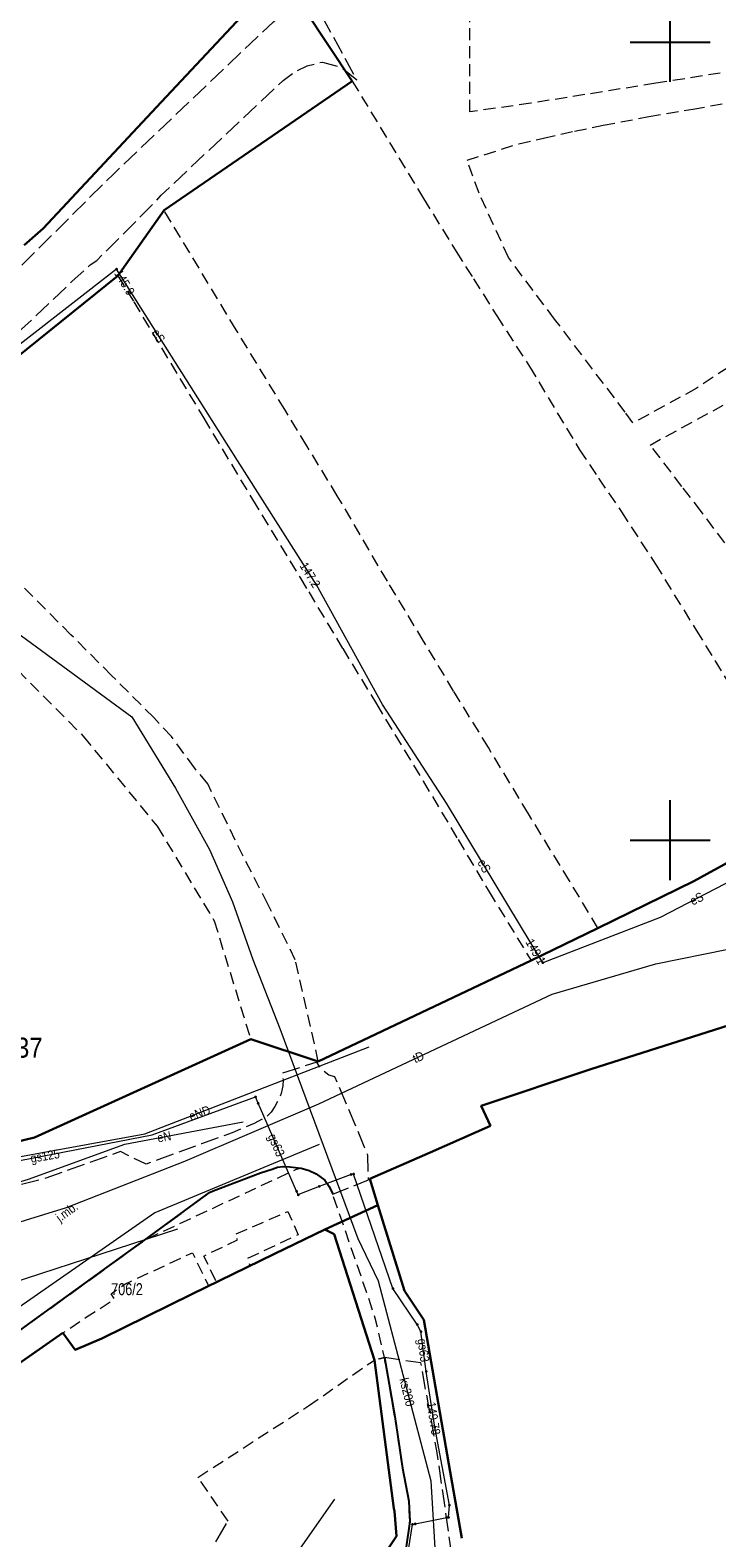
# Model space of a CAD drawing. Header units: metres. Extents: x 5548743 to 5556416, y 5707500 to 5714000.
# Tile 189 of 203: x 5554520 to 5554606, y 5710513 to 5710701. Entities that reach past the tile are written whole.
import ezdxf
from ezdxf.enums import TextEntityAlignment as Align

# ---------------------------------------------------------------- set-up
doc = ezdxf.new("R2010")
doc.units = ezdxf.units.M
doc.header["$MEASUREMENT"] = 0
for name, pattern in [('1.5_0.75', [2.25, 1.5, -0.75]), ('2.25_0.75', [3, 2.25, -0.75]), ('219-1000', [0])]:
    doc.linetypes.add(name, pattern=pattern)
doc.layers.get('0').update_dxf_attribs({"color": 2, "linetype": 'CONTINUOUS', "lineweight": 5})
for name, color, linetype in [('211-numer działki ewidencyjnej', 7, 'CONTINUOUS'), ('218-kontur użytku gruntowego', 7, 'CONTINUOUS'), ('219-działka ewidencyjna', 7, 'CONTINUOUS'), ('chodnik', 7, 'CONTINUOUS'), ('jezdnia', 7, 'CONTINUOUS'), ('jezdnia-Atr17', 7, 'CONTINUOUS'), ('krawężnik', 7, 'CONTINUOUS'), ('Podstawowa osnowa wysokościowa bazowa-Atr103', 7, 'CONTINUOUS'), ('przewód elektroenergetyczny podziemny', 7, 'CONTINUOUS'), ('przewód elektroenergetyczny podziemny-Atr1', 7, 'CONTINUOUS'), ('przewód gazowy', 7, 'CONTINUOUS'), ('przewód gazowy-Atr1', 7, 'CONTINUOUS'), ('przewód kanalizacyjny', 7, 'CONTINUOUS'), ('przewód kanalizacyjny-Atr1', 7, 'CONTINUOUS'), ('przewód telekomunikacyjny podziemny', 7, 'CONTINUOUS'), ('przewód telekomunikacyjny podziemny-Atr1', 7, 'CONTINUOUS'), ('przewód wodociągowy', 7, 'CONTINUOUS'), ('rzedna', 7, 'CONTINUOUS'), ('rzedna-Atr2', 7, 'CONTINUOUS'), ('Wstawianie ramki sekcyjnej z opisem', 7, 'CONTINUOUS')]:
    doc.layers.add(name, color=color, linetype=linetype)
doc.styles.get("Standard").update_dxf_attribs({"font": 'Working1250', "width": 0.75})

# ---------------------------------------------------------------- blocks, each defined once
blk = doc.blocks.new('PW01')
at = {"linetype": 'Continuous', "lineweight": 13}
h = blk.add_hatch(color=0, dxfattribs=at)
edge = h.paths.add_edge_path()
edge.add_arc((0, 0), 0.18, 0, 360)
blk = doc.blocks.new('RAMKA1000K')
at = {"color": 0}
for p, q in [((200, 195), (200, 205)), ((195, 200), (205, 200)), ((200, 95), (200, 105)), ((195, 100), (205, 100))]:
    blk.add_line(p, q, dxfattribs=at)

msp = doc.modelspace()

# ---------------------------------------------------------------- linework, layer by layer
at = {"layer": '218-kontur użytku gruntowego', "color": 70, "linetype": '1.5_0.75', "lineweight": 18, "flags": 128}
for points in [[(5554551.26, 5710708.56), (5554535.63, 5710691.83)], [(5554574.89, 5710691.25), (5554574.92, 5710703.89)], [(5554610.71, 5710696.81), (5554598.18, 5710694.84)], [(5554536.59, 5710678.92), (5554560.18, 5710695.12)], [(5554560.18, 5710695.12), (5554569.11, 5710680.39)], [(5554598.18, 5710694.84), (5554582.56, 5710692.34)], [(5554535.63, 5710691.83), (5554521.45, 5710676.63)], [(5554582.56, 5710692.34), (5554574.89, 5710691.25)], [(5554602.82, 5710691.6), (5554606.84, 5710692.32)], [(5554591.59, 5710689.57), (5554597.32, 5710690.67)], [(5554597.32, 5710690.67), (5554602.82, 5710691.6)], [(5554581.02, 5710687.26), (5554584.12, 5710687.95)], [(5554584.12, 5710687.95), (5554588.03, 5710688.85)], [(5554588.03, 5710688.85), (5554591.59, 5710689.57)], [(5554574.57, 5710685.19), (5554581.02, 5710687.26)], [(5554576.05, 5710681.07), (5554574.57, 5710685.19)], [(5554569.11, 5710680.39), (5554573.17, 5710673.78)], [(5554579.74, 5710673), (5554576.05, 5710681.07)], [(5554545.63, 5710663.96), (5554536.59, 5710678.92)], [(5554521.45, 5710676.63), (5554519.08, 5710674.57)], [(5554573.17, 5710673.78), (5554575.35, 5710670.34)], [(5554585.52, 5710665.29), (5554579.74, 5710673)], [(5554507.95, 5710652.32), (5554530.8, 5710670.73)], [(5554530.8, 5710670.73), (5554532.79, 5710667.47)], [(5554575.35, 5710670.34), (5554578.28, 5710665.69)], [(5554532.79, 5710667.47), (5554541.56, 5710652.89)], [(5554578.28, 5710665.69), (5554582.38, 5710659.34)], [(5554594.36, 5710653.63), (5554585.52, 5710665.29)], [(5554551.72, 5710653.95), (5554545.63, 5710663.96)], [(5554611.01, 5710661.73), (5554603.24, 5710656.58)], [(5554582.38, 5710659.34), (5554588.63, 5710648.93)], [(5554603.24, 5710656.58), (5554595.33, 5710652.28)], [(5554554.49, 5710649.41), (5554551.72, 5710653.95)], [(5554597.48, 5710649.51), (5554606.62, 5710654.49)], [(5554541.56, 5710652.89), (5554547.67, 5710642.69)], [(5554595.33, 5710652.28), (5554594.36, 5710653.63)], [(5554558.3, 5710643.16), (5554554.49, 5710649.41)], [(5554588.63, 5710648.93), (5554591.03, 5710645.37)], [(5554601.47, 5710644.32), (5554597.48, 5710649.51)], [(5554591.03, 5710645.37), (5554593.88, 5710641.15)], [(5554547.67, 5710642.69), (5554553.68, 5710632.82)], [(5554564.57, 5710632.44), (5554558.3, 5710643.16)], [(5554603.91, 5710641.15), (5554601.47, 5710644.32)], [(5554593.88, 5710641.15), (5554598.15, 5710634.59)], [(5554608.18, 5710635.47), (5554603.91, 5710641.15)], [(5554524.94, 5710625.74), (5554515.47, 5710635.23)], [(5554598.15, 5710634.59), (5554603.24, 5710626.33)], [(5554553.68, 5710632.82), (5554554.72, 5710631.1)], [(5554569.11, 5710624.94), (5554564.57, 5710632.44)], [(5554554.72, 5710631.1), (5554558.98, 5710624.01)], [(5554513.5, 5710626.07), (5554526.47, 5710613.03)], [(5554530.03, 5710620.64), (5554524.94, 5710625.74)], [(5554603.24, 5710626.33), (5554608.74, 5710617.37)], [(5554558.98, 5710624.01), (5554563.19, 5710617.09)], [(5554572.87, 5710618.69), (5554569.11, 5710624.94)], [(5554535.31, 5710615.35), (5554530.03, 5710620.64)], [(5554577.23, 5710611.6), (5554572.87, 5710618.69)], [(5554563.19, 5710617.09), (5554569.05, 5710607.39)], [(5554537.53, 5710612.99), (5554535.31, 5710615.35)], [(5554526.47, 5710613.03), (5554535.75, 5710601.74)], [(5554540.4, 5710609.06), (5554537.53, 5710612.99)], [(5554582.25, 5710603.3), (5554577.23, 5710611.6)], [(5554542.07, 5710607.06), (5554540.4, 5710609.06)], [(5554546.51, 5710597.98), (5554542.07, 5710607.06)], [(5554569.05, 5710607.39), (5554573.43, 5710600.07)], [(5554587.37, 5710594.92), (5554582.25, 5710603.3)], [(5554535.75, 5710601.74), (5554542.87, 5710589.9)], [(5554573.43, 5710600.07), (5554577.31, 5710593.54)], [(5554549.6, 5710591.99), (5554546.51, 5710597.98)], [(5554607.6, 5710597.42), (5554602.95, 5710594.88)], [(5554577.31, 5710593.54), (5554582.58, 5710584.92)], [(5554590.94, 5710588.99), (5554587.37, 5710594.92)], [(5554602.95, 5710594.88), (5554590.94, 5710588.99)], [(5554553.04, 5710584.99), (5554549.6, 5710591.99)], [(5554542.87, 5710589.9), (5554547.45, 5710575.08)], [(5554555.92, 5710572.27), (5554553.04, 5710584.99)], [(5554582.58, 5710584.92), (5554566.39, 5710577.24)], [(5554566.39, 5710577.24), (5554555.92, 5710572.27)], [(5554590.07, 5710571.3), (5554610.13, 5710577.71)], [(5554547.45, 5710575.08), (5554520.36, 5710562.73)], [(5554576.33, 5710566.7), (5554590.07, 5710571.3)], [(5554577.48, 5710564.19), (5554576.33, 5710566.7)], [(5554569.93, 5710560.88), (5554577.48, 5710564.19)], [(5554520.36, 5710562.73), (5554505.78, 5710559.23)], [(5554562.38, 5710557.55), (5554569.93, 5710560.88)], [(5554563.38, 5710554.28), (5554562.38, 5710557.55)], [(5554566.7, 5710543.53), (5554563.38, 5710554.28)], [(5554556.72, 5710551.2), (5554550.44, 5710548.15)], [(5554550.44, 5710548.15), (5554556.72, 5710551.2)], [(5554557.91, 5710550.65), (5554556.72, 5710551.2)], [(5554556.72, 5710551.2), (5554557.91, 5710550.65)], [(5554562.95, 5710534.86), (5554557.91, 5710550.65)], [(5554557.91, 5710550.65), (5554562.95, 5710534.86)], [(5554550.44, 5710548.15), (5554540.06, 5710543.12)], [(5554540.06, 5710543.12), (5554550.44, 5710548.15)], [(5554540.06, 5710543.12), (5554528.82, 5710537.56)], [(5554528.82, 5710537.56), (5554540.06, 5710543.12)], [(5554569.14, 5710539.88), (5554566.7, 5710543.53)], [(5554572.45, 5710520.86), (5554569.14, 5710539.88)], [(5554523.91, 5710538.26), (5554517.53, 5710533.78)], [(5554517.53, 5710533.78), (5554523.91, 5710538.26)], [(5554525.48, 5710536.13), (5554523.91, 5710538.26)], [(5554523.91, 5710538.26), (5554525.48, 5710536.13)], [(5554528.82, 5710537.56), (5554525.48, 5710536.13)], [(5554525.48, 5710536.13), (5554528.82, 5710537.56)], [(5554554.67, 5710529.11), (5554562.39, 5710534.48)], [(5554562.39, 5710534.48), (5554562.95, 5710534.86)], [(5554562.95, 5710534.86), (5554565.38, 5710516.26)], [(5554540.84, 5710520.16), (5554554.67, 5710529.11)], [(5554544.61, 5710514.68), (5554540.84, 5710520.16)], [(5554573.89, 5710512.56), (5554572.45, 5710520.86)], [(5554565.38, 5710516.26), (5554565.46, 5710515.91)], [(5554543.66, 5710513.07), (5554544.61, 5710514.68)], [(5554565.46, 5710515.91), (5554565.73, 5710512.79)], [(5554543.09, 5710512.08), (5554543.66, 5710513.07)], [(5554565.73, 5710512.79), (5554554.2, 5710495.49)]]:
    msp.add_lwpolyline(points, dxfattribs=at)
at = {"layer": '219-działka ewidencyjna', "color": 94, "linetype": '219-1000', "lineweight": 30, "flags": 128}
for points in [[(5554551.26, 5710708.56), (5554535.63, 5710691.83)], [(5554551.26, 5710708.56), (5554560.18, 5710695.12)], [(5554560.18, 5710695.12), (5554536.59, 5710678.92)], [(5554535.63, 5710691.83), (5554521.45, 5710676.63)], [(5554536.59, 5710678.92), (5554530.8, 5710670.73)], [(5554521.45, 5710676.63), (5554519.08, 5710674.57)], [(5554530.8, 5710670.73), (5554507.95, 5710652.32)], [(5554607.6, 5710597.42), (5554602.95, 5710594.88)], [(5554602.95, 5710594.88), (5554590.94, 5710588.99)], [(5554590.94, 5710588.99), (5554582.58, 5710584.92)], [(5554582.58, 5710584.92), (5554566.39, 5710577.24)], [(5554566.39, 5710577.24), (5554555.92, 5710572.27)], [(5554610.13, 5710577.71), (5554590.07, 5710571.3)], [(5554547.45, 5710575.08), (5554520.36, 5710562.73)], [(5554547.45, 5710575.08), (5554555.92, 5710572.27)], [(5554590.07, 5710571.3), (5554576.33, 5710566.7)], [(5554576.33, 5710566.7), (5554577.48, 5710564.19)], [(5554577.48, 5710564.19), (5554569.93, 5710560.88)], [(5554520.36, 5710562.73), (5554505.78, 5710559.23)], [(5554569.93, 5710560.88), (5554562.38, 5710557.55)], [(5554562.38, 5710557.55), (5554563.38, 5710554.28)], [(5554563.38, 5710554.28), (5554556.72, 5710551.2)], [(5554563.38, 5710554.28), (5554566.7, 5710543.53)], [(5554556.72, 5710551.2), (5554550.44, 5710548.15)], [(5554556.72, 5710551.2), (5554557.91, 5710550.65)], [(5554557.91, 5710550.65), (5554562.95, 5710534.86)], [(5554550.44, 5710548.15), (5554540.06, 5710543.12)], [(5554540.06, 5710543.12), (5554528.82, 5710537.56)], [(5554566.7, 5710543.53), (5554569.14, 5710539.88)], [(5554569.14, 5710539.88), (5554572.45, 5710520.86)], [(5554523.91, 5710538.26), (5554517.53, 5710533.78)], [(5554523.91, 5710538.26), (5554525.48, 5710536.13)], [(5554528.82, 5710537.56), (5554525.48, 5710536.13)], [(5554562.95, 5710534.86), (5554565.38, 5710516.26)], [(5554572.45, 5710520.86), (5554573.89, 5710512.56)], [(5554565.38, 5710516.26), (5554565.46, 5710515.91)], [(5554565.46, 5710515.91), (5554565.73, 5710512.79)], [(5554565.73, 5710512.79), (5554554.2, 5710495.49)]]:
    msp.add_lwpolyline(points, dxfattribs=at)
at = {"layer": 'chodnik', "color": 252, "linetype": '1.5_0.75', "lineweight": 18, "flags": 128}
for points in [[(5554443.41, 5710483.75), (5554443.48, 5710483.32), (5554444.89, 5710481.41), (5554456.15, 5710489.37), (5554463.92, 5710495.09), (5554471.81, 5710500.87), (5554478.92, 5710505.94), (5554487.22, 5710511.83), (5554494.74, 5710517.27), (5554502.24, 5710522.68), (5554509.44, 5710527.98), (5554517.53, 5710533.78), (5554523.91, 5710538.26), (5554526.95, 5710540.3), (5554530.39, 5710542.48), (5554529.99, 5710543.17), (5554531.67, 5710544.37), (5554540.15, 5710548.3), (5554542.17, 5710544.15), (5554543.16, 5710544.62), (5554541.6, 5710547.89), (5554545.78, 5710549.93), (5554545.46, 5710550.59), (5554552.12, 5710553.48), (5554553.39, 5710550.56), (5554546.96, 5710547.54), (5554547.39, 5710546.68), (5554550.44, 5710548.15), (5554556.72, 5710551.2), (5554557.91, 5710550.65), (5554560.57, 5710542.33), (5554562.25, 5710537.06), (5554562.95, 5710534.86), (5554564.19, 5710535.17), (5554563.68, 5710537.46), (5554563.06, 5710540.12), (5554562.14, 5710542.87), (5554557.72, 5710555.64), (5554557.27, 5710556.62), (5554556.75, 5710557.41), (5554555.64, 5710558.2), (5554554.78, 5710558.61), (5554553.78, 5710558.9), (5554553.05, 5710558.68), (5554534.16, 5710549.88), (5554521.64, 5710540.81), (5554505.22, 5710528.95), (5554488.48, 5710516.77), (5554467.28, 5710501.44), (5554443.47, 5710484.11)], [(5554532.08, 5710458.09), (5554531.99, 5710455.98), (5554532.25, 5710453.02), (5554532.74, 5710450.32), (5554533.44, 5710447.83), (5554534.68, 5710444.02), (5554534.99, 5710442.97), (5554536.74, 5710437), (5554542.49, 5710419.44), (5554543.85, 5710419.42), (5554545.3, 5710412.25), (5554545.96, 5710408.03), (5554547.16, 5710400.72), (5554548.24, 5710389.35), (5554548.88, 5710388.04), (5554548.49, 5710373.4), (5554548.49, 5710363.79), (5554546.86, 5710362.55), (5554548.47, 5710362.53), (5554549.27, 5710364.04), (5554549.91, 5710384.1), (5554549.03, 5710396.04), (5554548.86, 5710400.12), (5554547.7, 5710407.21), (5554544.82, 5710418.32), (5554537.56, 5710440.95), (5554534.1, 5710451.79), (5554533.79, 5710454.43), (5554533.73, 5710456.95), (5554534.22, 5710459.49), (5554534.96, 5710461.83), (5554535.76, 5710463.83), (5554541.56, 5710472.31), (5554556.37, 5710493.43), (5554560.68, 5710499.75), (5554564.07, 5710505.16), (5554565.93, 5710508.46), (5554566.9, 5710511.15), (5554567.37, 5710514.62), (5554567.26, 5710517.18), (5554566.47, 5710521.33), (5554565.49, 5710527.79), (5554564.19, 5710535.17), (5554562.95, 5710534.86), (5554565.38, 5710516.26), (5554565.73, 5710512.79), (5554554.2, 5710495.49), (5554548.36, 5710486.71), (5554541.04, 5710475.72), (5554533.88, 5710464.98), (5554532.8, 5710460.85)]]:
    msp.add_lwpolyline(points, close=True, dxfattribs=at)
at = {"layer": 'jezdnia', "color": 252, "linetype": '2.25_0.75', "lineweight": 18, "flags": 128}
for points in [[(5554552.05, 5710711.22), (5554552.63, 5710709.3), (5554552.53, 5710707.06), (5554552.16, 5710705.41), (5554551.51, 5710704.05), (5554550.31, 5710702.54), (5554547.38, 5710699.78), (5554530.25, 5710683.47), (5554518.24, 5710671.52), (5554515.19, 5710668.72), (5554512.43, 5710666.27), (5554509.44, 5710663.6), (5554503.12, 5710658.09), (5554494.7, 5710651.01), (5554489.25, 5710646.55), (5554488.04, 5710645.72), (5554487.11, 5710645.3), (5554485.69, 5710644.79), (5554478.94, 5710642.57), (5554477.43, 5710642.29), (5554475.08, 5710642.25), (5554473.42, 5710642.28), (5554472.43, 5710638.71), (5554473.93, 5710638.51), (5554474.43, 5710637.77), (5554474.72, 5710636.97), (5554474.66, 5710636.42), (5554473.93, 5710635.73), (5554466.73, 5710630.76), (5554450.45, 5710621.12), (5554425.4, 5710609.05), (5554418.6, 5710605.89), (5554417.15, 5710605.26), (5554415.76, 5710605.21), (5554414.27, 5710606.27), (5554419.6, 5710598.38), (5554419.68, 5710600.26), (5554420.54, 5710601.39), (5554426.32, 5710604.38), (5554450.17, 5710615.94), (5554455.64, 5710618.96), (5554457.51, 5710620.02), (5554470.33, 5710627.61), (5554480.55, 5710633.59), (5554490.93, 5710638.9), (5554493.53, 5710640.11), (5554500.28, 5710648.12), (5554500.93, 5710648.88), (5554511.72, 5710657.89), (5554514.76, 5710660.52), (5554517.05, 5710662.45), (5554519.99, 5710665.18), (5554525.09, 5710670.03), (5554526.61, 5710671.37), (5554527.35, 5710672.08), (5554528.16, 5710672.64), (5554535.47, 5710679.96), (5554536.25, 5710680.82), (5554537.58, 5710682.07), (5554542.1, 5710686.33), (5554551.5, 5710695.18), (5554553.01, 5710696.3), (5554554.52, 5710697.03), (5554556.44, 5710697.5), (5554558.78, 5710696.84), (5554560.73, 5710695.29)], [(5554412.43, 5710514.29), (5554408.24, 5710510.92), (5554418.66, 5710508.44), (5554419.59, 5710509.15), (5554420.38, 5710509.5), (5554421.46, 5710509.6), (5554422.36, 5710509.47), (5554423.16, 5710509.24), (5554423.89, 5710508.85), (5554424.46, 5710508.45), (5554428.69, 5710502.64), (5554439.05, 5710488.34), (5554439.27, 5710487.75), (5554439.32, 5710487.1), (5554439.14, 5710486.55), (5554438.1, 5710485.76), (5554437.65, 5710485.71), (5554436.85, 5710485.85), (5554441.68, 5710479.01), (5554444.19, 5710480.86), (5554442.45, 5710483.36), (5554443.47, 5710484.11), (5554467.28, 5710501.44), (5554488.48, 5710516.77), (5554505.22, 5710528.95), (5554521.64, 5710540.81), (5554534.16, 5710549.88), (5554542.28, 5710555.84), (5554542.73, 5710556.08), (5554548.69, 5710558.31), (5554550.14, 5710558.79), (5554550.8, 5710559.03), (5554551.51, 5710559.12), (5554552.37, 5710559.08), (5554553.78, 5710558.9), (5554554.78, 5710558.61), (5554555.64, 5710558.2), (5554556.75, 5710557.41), (5554557.27, 5710556.62), (5554557.72, 5710555.64), (5554562.19, 5710557.43), (5554562.14, 5710560.52), (5554558, 5710570.33), (5554557.22, 5710570.54), (5554556.66, 5710571.02), (5554556.14, 5710571.5), (5554555.73, 5710572.18), (5554551.34, 5710570.77), (5554551.5, 5710569.95), (5554551.48, 5710569.22), (5554551.26, 5710568.27), (5554550.9, 5710567.4), (5554550.49, 5710566.63), (5554550, 5710565.93), (5554549.32, 5710565.24), (5554547.89, 5710564.5), (5554545.11, 5710563.32), (5554541.28, 5710561.94), (5554534.34, 5710559.41), (5554531.12, 5710560.98), (5554521.77, 5710557.63), (5554514.14, 5710555.67), (5554512.15, 5710552.94), (5554509.31, 5710551.99), (5554508.96, 5710551.99), (5554508.15, 5710552.25), (5554507.64, 5710552.54), (5554506.95, 5710553.08), (5554506.33, 5710553.74), (5554505.62, 5710554.6), (5554504.27, 5710557.08), (5554503.76, 5710559.81), (5554500.07, 5710560.85), (5554495.64, 5710558.86), (5554496.41, 5710557.66), (5554496.92, 5710556.29), (5554497.23, 5710555.1), (5554497.4, 5710553.9), (5554497.47, 5710552.1), (5554497.29, 5710550.89), (5554497.03, 5710549.78), (5554496.59, 5710548.91), (5554496.04, 5710547.96), (5554495.73, 5710547.56), (5554494.8, 5710547.25), (5554491.67, 5710548.63), (5554486.93, 5710547.1), (5554485.39, 5710546.56), (5554480.26, 5710544.86), (5554478.27, 5710541.32), (5554476.06, 5710540.6), (5554472.16, 5710539.33), (5554470.22, 5710538.71), (5554468.48, 5710538.32), (5554467.02, 5710538.21), (5554465.68, 5710538.2), (5554464.68, 5710538.33), (5554463.62, 5710538.55), (5554462.32, 5710538.98), (5554460.78, 5710539.89), (5554459.64, 5710540.79), (5554459.04, 5710541.45), (5554456.35, 5710545.55), (5554450.55, 5710542.97), (5554450.88, 5710541.78), (5554451.08, 5710540.23), (5554451.01, 5710538.73), (5554450.66, 5710537.42), (5554450.07, 5710535.93), (5554449.39, 5710534.73), (5554448.6, 5710533.68), (5554447.4, 5710532.83), (5554442.88, 5710530.78), (5554440.1, 5710529.43), (5554437.5, 5710528.21), (5554433.01, 5710525.89), (5554428.59, 5710523.58), (5554424.16, 5710521.11), (5554422.19, 5710520.04), (5554421.57, 5710519.67), (5554417.2, 5710517.18), (5554414.65, 5710515.66)], [(5554551.3, 5710418.13), (5554549.98, 5710420.22), (5554548.84, 5710422.52), (5554547.82, 5710425.26), (5554542.83, 5710440.47), (5554539.3, 5710451.3), (5554538.98, 5710452.88), (5554538.81, 5710454.33), (5554538.78, 5710455.82), (5554538.83, 5710457.11), (5554539.02, 5710458.29), (5554539.34, 5710459.33), (5554539.66, 5710460.14), (5554541.17, 5710462.9), (5554552.76, 5710479.69), (5554556.79, 5710485.31), (5554558.14, 5710486.87), (5554558.97, 5710487.29), (5554559.37, 5710487.15), (5554565.63, 5710494.72), (5554565.86, 5710495.64), (5554566.47, 5710496.99), (5554567.87, 5710498.31), (5554569.79, 5710499.44), (5554572.85, 5710500.21), (5554575.38, 5710500.73), (5554574.25, 5710505.45), (5554573.34, 5710505.71), (5554570.77, 5710523.5), (5554568.76, 5710534.51), (5554564.19, 5710535.17), (5554565.49, 5710527.79), (5554566.47, 5710521.33), (5554567.26, 5710517.18), (5554567.37, 5710514.62), (5554566.9, 5710511.15), (5554565.93, 5710508.46), (5554564.07, 5710505.16), (5554560.68, 5710499.75), (5554556.37, 5710493.43), (5554541.56, 5710472.31), (5554535.76, 5710463.83), (5554534.96, 5710461.83), (5554534.22, 5710459.49), (5554533.73, 5710456.95), (5554533.79, 5710454.43), (5554534.1, 5710451.79), (5554537.56, 5710440.95), (5554544.82, 5710418.32), (5554547.7, 5710407.21), (5554548.86, 5710400.12), (5554549.03, 5710396.04), (5554549.91, 5710384.1), (5554549.27, 5710364.04), (5554548.47, 5710362.53), (5554546.66, 5710357.04), (5554545.52, 5710347.27), (5554542.56, 5710337.71), (5554542.69, 5710336.23), (5554533.94, 5710305.94), (5554531.54, 5710294.25), (5554530.7, 5710289.26), (5554530.26, 5710286.71), (5554529.57, 5710282.69), (5554528.95, 5710279.05), (5554532.95, 5710279.32), (5554535.67, 5710286.43), (5554537.54, 5710291.34), (5554539.14, 5710298.49), (5554547.63, 5710334.83), (5554552.61, 5710352.25), (5554552.39, 5710352.3), (5554553.82, 5710353.87), (5554554.69, 5710354.84), (5554555.09, 5710360.54), (5554555.26, 5710365.27), (5554555.16, 5710369.61), (5554554.61, 5710373.21), (5554554.51, 5710375.14), (5554553.36, 5710389.04), (5554553.08, 5710390.19), (5554555.58, 5710397.68), (5554555.95, 5710398.1), (5554556.41, 5710398.2), (5554557.28, 5710397.88), (5554557.96, 5710398.35), (5554560.1, 5710406.11), (5554560.9, 5710407.26), (5554556.85, 5710411.07), (5554555.48, 5710412.59), (5554553.88, 5710414.46), (5554552.49, 5710416.32)]]:
    msp.add_lwpolyline(points, close=True, dxfattribs=at)
at = {"layer": 'krawężnik', "color": 252, "linetype": 'Continuous', "lineweight": 25, "flags": 128}
for points in [[(5554444.89, 5710481.41), (5554444.19, 5710480.86), (5554442.45, 5710483.36), (5554443.47, 5710484.11), (5554467.28, 5710501.44), (5554488.48, 5710516.77), (5554505.22, 5710528.95), (5554521.64, 5710540.81), (5554534.16, 5710549.88), (5554542.28, 5710555.84), (5554542.73, 5710556.08), (5554548.69, 5710558.31), (5554550.14, 5710558.79), (5554550.8, 5710559.03), (5554551.51, 5710559.12), (5554552.37, 5710559.08), (5554553.78, 5710558.9), (5554554.78, 5710558.61), (5554555.64, 5710558.2), (5554556.75, 5710557.41), (5554557.27, 5710556.62), (5554557.72, 5710555.64)], [(5554564.19, 5710535.17), (5554565.49, 5710527.79), (5554566.47, 5710521.33), (5554567.26, 5710517.18), (5554567.37, 5710514.62), (5554566.9, 5710511.15), (5554565.93, 5710508.46), (5554564.07, 5710505.16), (5554560.68, 5710499.75), (5554556.37, 5710493.43), (5554541.56, 5710472.31), (5554535.76, 5710463.83), (5554534.96, 5710461.83), (5554534.22, 5710459.49), (5554533.73, 5710456.95), (5554533.79, 5710454.43), (5554534.1, 5710451.79), (5554537.56, 5710440.95), (5554544.82, 5710418.32), (5554547.7, 5710407.21), (5554548.86, 5710400.12), (5554549.03, 5710396.04), (5554549.91, 5710384.1), (5554549.27, 5710364.04)]]:
    msp.add_lwpolyline(points, dxfattribs=at)
at = {"layer": 'przewód elektroenergetyczny podziemny', "color": 1, "linetype": 'Continuous', "lineweight": 18, "flags": 128}
for points in [[(5554618.42, 5710600.52), (5554598.73, 5710590.31), (5554584.04, 5710584.65), (5554571.96, 5710604.65), (5554563.95, 5710617.02), (5554555.71, 5710632), (5554544.41, 5710649.74), (5554530.65, 5710671.55), (5554500.98, 5710648.51), (5554494.46, 5710639.26), (5554478.56, 5710631.87), (5554474.37, 5710637.47), (5554472.16, 5710639.32), (5554454.55, 5710639.85), (5554436.48, 5710638.4), (5554421.46, 5710637.45), (5554399.02, 5710633.03), (5554394.66, 5710637.51), (5554388.71, 5710642.51), (5554381.93, 5710636.93), (5554358.42, 5710667.49), (5554395.08, 5710691.67), (5554394, 5710693.59), (5554393.59, 5710693.48)], [(5554488.21, 5710551.73), (5554495.52, 5710554.25), (5554496.52, 5710555.91), (5554506.2, 5710558.1), (5554534.18, 5710563.19), (5554562.31, 5710574.1)], [(5554470.04, 5710542.38), (5554475.04, 5710543.95), (5554497.65, 5710552.17), (5554504.66, 5710553.71), (5554506.65, 5710553.29), (5554509.98, 5710554), (5554512.88, 5710555.48), (5554519.63, 5710557.54), (5554531.7, 5710561.9), (5554546.5, 5710564.71)]]:
    msp.add_lwpolyline(points, dxfattribs=at)
at = {"layer": 'przewód gazowy', "color": 40, "linetype": 'Continuous', "lineweight": 18, "flags": 128}
for points in [[(5554458.63, 5710544.72), (5554459.19, 5710544.18), (5554460.34, 5710544.13), (5554464.63, 5710543.71), (5554473.57, 5710545.84), (5554492.46, 5710552.44), (5554496.44, 5710554.43), (5554504.73, 5710557.18), (5554535.09, 5710563.07), (5554548.06, 5710567.83)], [(5554567.24, 5710511.33), (5554567.72, 5710514.27), (5554568.05, 5710514.33), (5554572, 5710515.11), (5554572.23, 5710515.15), (5554572.34, 5710516.68), (5554570.52, 5710526.46), (5554569.44, 5710533.44), (5554568.78, 5710538.42), (5554568.31, 5710539.31), (5554565.27, 5710543.82), (5554560.34, 5710558.17), (5554560.02, 5710558.11), (5554556.04, 5710556.62), (5554553.58, 5710555.63), (5554553.41, 5710555.56), (5554553.2, 5710556.01), (5554548.38, 5710567.04), (5554548.06, 5710567.83)]]:
    msp.add_lwpolyline(points, dxfattribs=at)
at = {"layer": 'przewód kanalizacyjny', "color": 34, "linetype": 'Continuous', "lineweight": 18, "flags": 128}
msp.add_lwpolyline([(5554403.43, 5710635.81), (5554421.1, 5710605.89), (5554436.67, 5710613.08), (5554452.64, 5710620.71), (5554475.58, 5710633.69), (5554493.24, 5710644.62), (5554505.33, 5710636.12), (5554511.32, 5710631.05), (5554532.54, 5710615.46), (5554538.01, 5710606.53), (5554542.3, 5710598.85), (5554545.18, 5710592.28), (5554547.72, 5710585.05), (5554551.08, 5710576.4), (5554560.88, 5710550.1), (5554563.42, 5710544.78), (5554570, 5710519.72), (5554571.02, 5710502.86)], dxfattribs=at)
at = {"layer": 'przewód telekomunikacyjny podziemny', "color": 30, "linetype": 'Continuous', "lineweight": 18, "flags": 128}
for points in [[(5554374.01, 5710454.75), (5554369.95, 5710464.56), (5554368.86, 5710465.36), (5554380.31, 5710483.95), (5554389.55, 5710494.24), (5554395.67, 5710499.5), (5554427.9, 5710522.38), (5554455.78, 5710532.81), (5554483.92, 5710541.5), (5554524.38, 5710553.96), (5554539.21, 5710559.79), (5554555.97, 5710566.98), (5554585.2, 5710580.72), (5554598.19, 5710584.52), (5554607.28, 5710586.33), (5554615.01, 5710584.66), (5554643.84, 5710573.06)], [(5554463.96, 5710526.5), (5554509.61, 5710541.95), (5554538.34, 5710551.3)]]:
    msp.add_lwpolyline(points, dxfattribs=at)
at = {"layer": 'przewód wodociągowy', "color": 5, "linetype": 'Continuous', "lineweight": 18, "flags": 128}
for points in [[(5554556.04, 5710561.88), (5554535.46, 5710553.29), (5554511.24, 5710536.47), (5554507.09, 5710533.72), (5554491.27, 5710522.32), (5554469.63, 5710506.69), (5554453.15, 5710494.76)], [(5554557.94, 5710517.44), (5554535.2, 5710484.94), (5554533.45, 5710481), (5554532.52, 5710478.48), (5554532.26, 5710472.15)]]:
    msp.add_lwpolyline(points, dxfattribs=at)

# ---------------------------------------------------------------- block references
at = {"layer": 'rzedna', "color": 1, "linetype": 'Continuous', "lineweight": 18}
for p in [(5554530.65, 5710671.55), (5554555.71, 5710632), (5554584.04, 5710584.65)]:
    msp.add_blockref('PW01', p, dxfattribs=at)
at = {"layer": 'rzedna', "color": 40, "linetype": 'Continuous', "lineweight": 18}
for p in [(5554548.06, 5710567.83), (5554548.38, 5710567.04), (5554560.02, 5710558.11), (5554560.34, 5710558.17), (5554553.2, 5710556.01), (5554553.41, 5710555.56), (5554556.04, 5710556.62), (5554565.27, 5710543.82), (5554568.31, 5710539.31), (5554568.78, 5710538.42), (5554569.44, 5710533.44), (5554570.52, 5710526.46), (5554572.34, 5710516.68), (5554567.72, 5710514.27), (5554568.05, 5710514.33), (5554572, 5710515.11), (5554572.23, 5710515.15)]:
    msp.add_blockref('PW01', p, dxfattribs=at)
at = {"layer": 'Wstawianie ramki sekcyjnej z opisem', "color": 8, "linetype": 'Continuous', "lineweight": 5}
msp.add_blockref('RAMKA1000K', (5554400, 5710500), dxfattribs=at)
msp.add_blockref('RAMKA1000K', (5554400, 5710500), dxfattribs=at)
msp.add_blockref('RAMKA1000K', (5554400, 5710500), dxfattribs=at)
msp.add_blockref('RAMKA1000K', (5554400, 5710500), dxfattribs=at)

# ---------------------------------------------------------------- texts
at = {"layer": '211-numer działki ewidencyjnej', "color": 94, "linetype": 'Continuous', "lineweight": 30, "width": 0.79}
msp.add_text('706/2', height=1.5, dxfattribs=at).set_placement((5554529.97, 5710544.49), align=Align.TOP_LEFT)
at = {"layer": 'jezdnia-Atr17', "color": 252, "width": 0.9}
msp.add_text('j.mb.', height=1.125, rotation=35.921, dxfattribs=at).set_placement((5554523.56, 5710552.11))
at = {"layer": 'Podstawowa osnowa wysokościowa bazowa-Atr103', "color": 252, "width": 0.9}
msp.add_text('44140037', height=2.5, dxfattribs=at).set_placement((5554508, 5710572), align=Align.BOTTOM_LEFT)
at = {"layer": 'przewód elektroenergetyczny podziemny-Atr1', "color": 1, "width": 0.9}
for s, rotation, p in [('eS', 300.998, (5554535.47, 5710663.89)), ('eS', 299.8, (5554576.29, 5710597.49)), ('eS', 26.079, (5554602.57, 5710592.3)), ('eND', 19.9, (5554539.78, 5710565.35)), ('eN', 10.75, (5554535.76, 5710562.67))]:
    msp.add_text(s, height=1.125, rotation=rotation, dxfattribs=at).set_placement(p, align=Align.MIDDLE_LEFT)
at = {"layer": 'przewód gazowy-Atr1', "color": 40, "width": 0.9}
for s, rotation, p in [('gs63', 293.605, (5554550.08, 5710563.14)), ('gs125', 9.663, (5554519.87, 5710560.12)), ('gs63', 277.549, (5554568.9, 5710537.54))]:
    msp.add_text(s, height=1.125, rotation=rotation, dxfattribs=at).set_placement(p, align=Align.MIDDLE_LEFT)
at = {"layer": 'przewód kanalizacyjny-Atr1', "color": 34, "width": 0.9}
msp.add_text('ks200', height=1.125, rotation=283.414, dxfattribs=at).set_placement((5554566.62, 5710532.61), align=Align.MIDDLE_LEFT)
at = {"layer": 'przewód telekomunikacyjny podziemny-Atr1', "color": 30, "width": 0.9}
msp.add_text('tD', height=1.125, rotation=23.867, dxfattribs=at).set_placement((5554567.83, 5710572.55), align=Align.MIDDLE_LEFT)
at = {"layer": 'rzedna-Atr2', "color": 1, "width": 0.9}
for s, rotation, p in [('145.9', 300.952, (5554530.78, 5710671.33)), ('147.2', 301.188, (5554554.02, 5710634.67)), ('149.1', 299.836, (5554582.32, 5710587.51))]:
    msp.add_text(s, height=1.125, rotation=rotation, dxfattribs=at).set_placement(p, align=Align.MIDDLE_LEFT)
at = {"layer": 'rzedna-Atr2', "color": 40, "width": 0.9}
msp.add_text('149.78', height=1.125, rotation=278.795, dxfattribs=at).set_placement((5554570.04, 5710529.59), align=Align.MIDDLE_LEFT)

doc.saveas('drawing.dxf')
